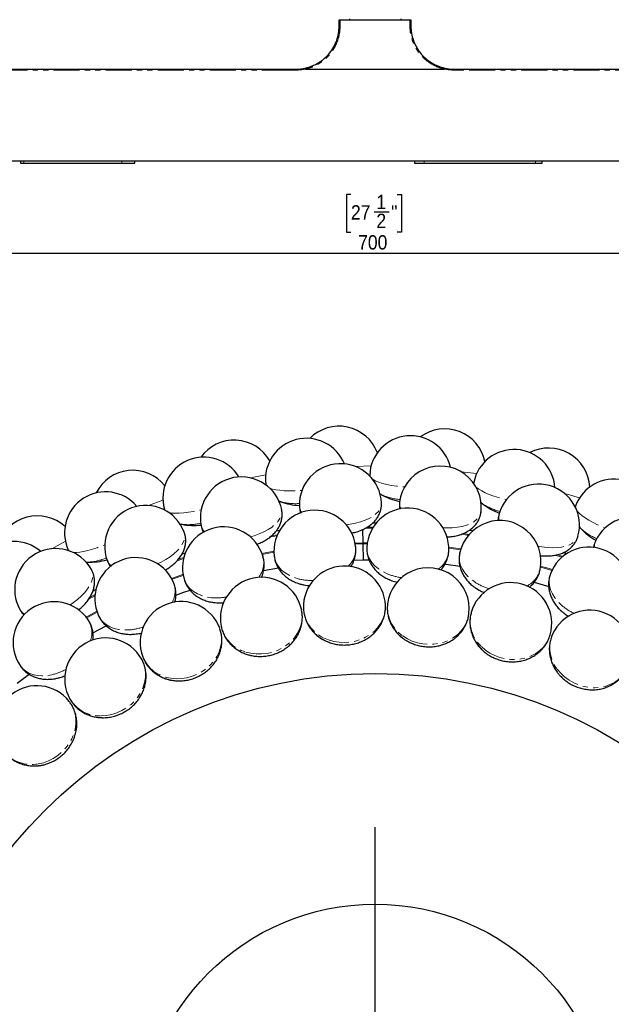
# Model space of a CAD drawing. Header units: millimetres. Extents: x 0 to 841, y 0 to 1481.
# Tile 5 of 29: x 140 to 284, y 262 to 502. Entities that reach past the tile are written whole.
import ezdxf

# ---------------------------------------------------------------- set-up
doc = ezdxf.new("R2010")
doc.units = ezdxf.units.MM
doc.linetypes.add('SLD-Combinazione-di-due-tratteggi', pattern=[12.7, 6.35, -1.27, 1.27, -1.27, 1.27, -1.27])
doc.linetypes.add('SLD-Solido', pattern=[0])
doc.layers.add('FORMAT', color=7, linetype='SLD-Solido')
doc.styles.add('SLDTEXTSTYLE3', font='GOTHIC.TTF', dxfattribs={"width": 0.913})
doc.dimstyles.new('SLDDIMSTYLE0', dxfattribs={"dimtxt": 3.5, "dimasz": 3.302, "dimexe": 0, "dimexo": 0.0625, "dimgap": 0.875, "dimtad": 1, "dimdec": 0, "dimlfac": 2, "dimrnd": 1e-09, "dimzin": 12, "dimdsep": 46, "dimtxsty": 'SLDTEXTSTYLE3', "dimsah": 1, "dimcen": 0.09, "dimadec": 0, "dimazin": 3, "dimtfac": 1, "dimtdec": 0, "dimtofl": 0, "dimtmove": 0, "dimatfit": 3, "dimfxl": 1, "dimfrac": 2, "dimtolj": 1, "dimtzin": 12, "dimarcsym": 0})

# ---------------------------------------------------------------- blocks, each defined once
blk = doc.blocks.new('_D_2')
at = {"layer": 'FORMAT'}
for p, q in [((75.71, 466.34), (75.71, 443.84)), ((376.71, 466.34), (376.71, 443.84)), ((220.34, 459.23), (219.27, 459.23)), ((219.27, 459.23), (219.27, 450.07)), ((231.59, 459.23), (232.66, 459.23)), ((232.66, 459.23), (232.66, 450.07)), ((226.03, 455.01), (229.64, 455.01)), ((219.27, 450.07), (220.34, 450.07)), ((232.66, 450.07), (231.59, 450.07)), ((376.71, 444.84), (75.71, 444.84))]:
    blk.add_line(p, q, dxfattribs=at)
for points in [[(75.71, 444.84), (79.01, 444.33), (79.01, 445.34)], [(376.71, 444.84), (373.4, 445.34), (373.4, 444.33)]]:
    blk.add_solid(points, dxfattribs=at)
at = {"layer": 'FORMAT', "char_height": 3.5, "attachment_point": 1, "style": 'SLDTEXTSTYLE3'}
for s, insert in [('1', (226.54, 459.17)), ('27', (220.34, 456.62)), ('"', (230.15, 456.62)), ('2', (226.54, 454.54)), ('700', (222.09, 449.31))]:
    blk.add_mtext(s, dxfattribs=dict(at, insert=insert))
blk = doc.blocks.new('SW_CENTERMARKSYMBOL_0')
at = {"layer": 'FORMAT', "color": 0}
for p, q in [((0, 2.5), (0, 76.25)), ((-2.5, 0), (-76.25, 0)), ((0, 0), (-1.25, 0)), ((0, 0), (0, 1.25)), ((0, 0), (0, -1.25)), ((0, 0), (1.25, 0)), ((2.5, 0), (76.25, 0)), ((0, -2.5), (0, -76.25))]:
    blk.add_line(p, q, dxfattribs=at)

msp = doc.modelspace()

# ---------------------------------------------------------------- linework, layer by layer
at = {"color": 7, "linetype": 'SLD-Solido', "lineweight": 25}
for p, q in [((220.01, 502.09), (220.01, 501.84)), ((232.51, 502.09), (232.51, 501.84)), ((217.46, 500.31), (217.46, 501.84)), ((217.71, 501.84), (234.71, 501.84)), ((234.96, 501.84), (234.96, 500.31)), ((95.51, 489.81), (205.03, 489.81)), ((205.03, 489.81), (206.47, 489.81)), ((206.47, 489.81), (206.96, 489.81)), ((209.27, 489.81), (209.23, 489.82)), ((243.18, 489.82), (243.14, 489.81)), ((245.46, 489.81), (245.94, 489.81)), ((245.94, 489.81), (247.38, 489.81)), ((247.38, 489.81), (356.9, 489.81)), ((358.02, 467.34), (94.4, 467.34)), ((139.74, 467.34), (139.74, 466.84)), ((139.74, 466.84), (140.62, 466.84)), ((140.62, 466.84), (164.52, 466.84)), ((164.52, 466.84), (167.62, 466.84)), ((167.62, 466.84), (167.62, 467.34)), ((235.85, 467.34), (235.85, 466.84)), ((235.85, 466.84), (238.2, 466.84)), ((238.2, 466.84), (265.37, 466.84)), ((265.37, 466.84), (266.94, 466.84)), ((266.94, 466.84), (266.94, 467.34)), ((224.93, 390.79), (224.92, 390.52)), ((199.58, 388.59), (199.62, 388.27)), ((250.31, 388.99), (250.25, 388.7)), ((174.88, 382.46), (174.94, 382.24)), ((275.1, 383.25), (274.99, 382.95)), ((202.08, 377.19), (202.97, 377.34)), ((223.3, 374.29), (223.24, 377.53)), ((223.89, 377.84), (224.2, 378.01)), ((225.63, 379.14), (226.52, 379.14)), ((225.68, 379.14), (226.52, 379.14)), ((249.16, 377.38), (250.06, 377.24)), ((200.51, 375.59), (200.85, 375.86)), ((247.19, 376.34), (247.59, 376.49)), ((151.45, 372.53), (151.59, 372.25)), ((223.31, 374.04), (223.3, 374.29)), ((223.39, 370.11), (223.31, 374.04)), ((177.87, 369.78), (178.14, 370.08)), ((179.14, 371.59), (180, 371.87)), ((223.39, 370.11), (224.76, 370.13)), ((270.04, 371.24), (270.45, 371.32)), ((272.18, 371.95), (273.01, 371.68)), ((199.02, 367.51), (202.66, 368.17)), ((229.37, 365.44), (230.35, 365.03)), ((157.41, 362.5), (158.16, 362.88)), ((207.93, 364.25), (208.97, 364)), ((250.73, 363.26), (251.64, 362.7)), ((156.39, 360.5), (156.6, 360.82)), ((186.94, 359.72), (188.01, 359.64)), ((271.49, 357.77), (272.3, 357.07)), ((157.43, 352.3), (160.67, 354.05)), ((166.92, 351.97), (167.98, 352.05)), ((148.36, 341.17), (149.39, 341.42))]:
    msp.add_line(p, q, dxfattribs=at)
at = {"color": 8, "linetype": 'SLD-Combinazione-di-due-tratteggi', "lineweight": 18}
for p, q in [((204.99, 489.57), (95.29, 489.57)), ((206.44, 489.57), (204.99, 489.57)), ((206.92, 489.57), (206.44, 489.57)), ((245.98, 489.57), (245.49, 489.57)), ((247.42, 489.57), (245.98, 489.57)), ((357.12, 489.57), (247.42, 489.57)), ((140.62, 467.34), (140.62, 466.84)), ((164.52, 467.34), (164.52, 466.84)), ((238.2, 467.34), (238.2, 466.84)), ((265.37, 467.34), (265.37, 466.84)), ((221.47, 392.88), (225.25, 393.03)), ((247.22, 391.6), (250.98, 391.15)), ((195.83, 390.11), (199.55, 390.85)), ((170.95, 383.37), (174.5, 384.69)), ((272.45, 386.3), (276.1, 385.28)), ((225.62, 377.87), (223.89, 377.85)), ((224.27, 378.1), (225.77, 378.12)), ((224.31, 378.1), (225.77, 378.12)), ((147.42, 372.83), (150.73, 374.68)), ((202.28, 375.94), (200.5, 375.64)), ((200.88, 375.95), (202.39, 376.21)), ((198.64, 371.68), (201.56, 372.22)), ((223.3, 374.29), (224.33, 374.3)), ((224.29, 374.06), (223.31, 374.04)), ((244.2, 373.2), (247.14, 372.8)), ((247.06, 372.57), (244.2, 372.95)), ((201.57, 371.97), (198.73, 371.45)), ((271.76, 370.74), (270.05, 371.28)), ((270.51, 371.4), (271.98, 370.93)), ((157.93, 361.33), (156.27, 360.46)), ((156.63, 360.94), (157.96, 361.63)), ((155.79, 356.17), (158.4, 357.57)), ((158.48, 357.34), (155.94, 355.97))]:
    msp.add_line(p, q, dxfattribs=at)
at = {"color": 8, "linetype": 'SLD-Combinazione-di-due-tratteggi', "lineweight": 18, "flags": 128}
for points in [[(217.71, 501.84), (217.71, 501.34), (217.7, 500.32)], [(234.71, 500.32), (234.71, 500.82), (234.71, 501.84)], [(224.91, 390.79), (224.91, 390.72), (224.93, 390.57)], [(225.65, 389.75), (225.76, 389.68), (226.38, 389.35), (227.15, 389.04), (228.06, 388.76), (229.1, 388.5), (230.23, 388.28), (231.45, 388.09), (232.73, 387.95), (233.4, 387.89)], [(199.56, 388.59), (199.57, 388.52), (199.62, 388.38)], [(200.45, 387.68), (200.57, 387.63), (201.24, 387.4), (202.05, 387.22), (202.99, 387.08), (204.05, 386.98), (205.21, 386.94), (206.45, 386.95), (207.73, 387.01), (208.4, 387.05)], [(250.29, 388.99), (250.28, 388.93), (250.28, 388.78)], [(250.86, 387.86), (250.96, 387.77), (251.52, 387.35), (252.23, 386.92), (253.09, 386.49), (254.07, 386.08), (255.16, 385.68), (256.33, 385.31), (257.57, 384.96), (258.23, 384.8)], [(174.86, 382.45), (174.89, 382.39), (174.96, 382.25)], [(175.89, 381.7), (176.02, 381.66), (176.71, 381.54), (177.54, 381.48), (178.5, 381.49), (179.56, 381.57), (180.71, 381.71), (181.92, 381.91), (183.19, 382.17), (183.84, 382.32)], [(195.82, 375.73), (196.77, 376.01), (197.99, 376.44), (199.13, 376.95), (200.17, 377.52), (201.1, 378.13), (201.89, 378.79), (202.54, 379.48), (203.02, 380.18), (203.35, 380.88), (203.49, 381.58), (203.46, 382.25), (203.45, 382.31)], [(219.21, 378.67), (220.18, 378.8), (221.45, 379.04), (222.66, 379.36), (223.78, 379.76), (224.79, 380.22), (225.68, 380.75), (226.42, 381.32), (227.02, 381.94), (227.44, 382.59), (227.7, 383.25), (227.77, 383.92), (227.77, 383.97)], [(242.76, 377.92), (243.75, 377.89), (245.04, 377.93), (246.28, 378.06), (247.45, 378.28), (248.52, 378.58), (249.48, 378.96), (250.31, 379.41), (250.99, 379.93), (251.51, 380.5), (251.87, 381.11), (252.05, 381.76), (252.05, 381.82)], [(275.08, 383.25), (275.06, 383.19), (275.03, 383.04)], [(275.46, 382.04), (275.55, 381.94), (276.04, 381.43), (276.67, 380.9), (277.45, 380.34), (278.35, 379.78), (279.37, 379.22), (280.47, 378.66), (281.64, 378.13), (282.26, 377.87)], [(225.62, 377.87), (224.07, 377.85), (223.73, 377.85)], [(173.19, 369.17), (174.08, 369.59), (175.21, 370.21), (176.26, 370.89), (177.2, 371.61), (178.02, 372.37), (178.7, 373.14), (179.23, 373.92), (179.6, 374.69), (179.81, 375.43), (179.85, 376.14), (179.71, 376.8), (179.7, 376.86)], [(248.97, 376.12), (248.7, 376.16), (247.2, 376.38)], [(247.62, 376.58), (248.74, 376.41), (249.16, 376.34)], [(265.91, 373.49), (266.88, 373.31), (268.16, 373.14), (269.41, 373.08), (270.6, 373.11), (271.7, 373.24), (272.71, 373.47), (273.6, 373.78), (274.35, 374.19), (274.95, 374.67), (275.4, 375.22), (275.68, 375.84), (275.7, 375.89)], [(151.44, 372.52), (151.47, 372.47), (151.56, 372.34)], [(152.57, 371.94), (152.7, 371.93), (153.4, 371.92), (154.23, 371.99), (155.17, 372.15), (156.21, 372.39), (157.32, 372.7), (158.49, 373.09), (159.7, 373.55), (160.32, 373.8)], [(221.36, 374.23), (224, 374.3), (224.33, 374.3)], [(224.29, 374.06), (224, 374.05), (221.41, 373.99)], [(224.21, 373.14), (224.26, 372.21), (224.49, 371.27), (224.89, 370.36), (225.46, 369.49), (226.18, 368.69), (227.05, 367.95), (228.04, 367.3), (229.14, 366.74)], [(179.53, 370.38), (178.9, 370.17), (177.85, 369.82)], [(178.12, 370.17), (178.82, 370.41), (179.6, 370.67)], [(201.63, 371.05), (201.83, 370.13), (202.2, 369.25), (202.74, 368.41), (203.43, 367.64), (204.27, 366.96), (205.24, 366.36), (206.33, 365.88), (207.5, 365.5)], [(246.84, 371.67), (246.75, 370.74), (246.82, 369.78), (247.08, 368.82), (247.5, 367.88), (248.09, 366.97), (248.83, 366.1), (249.71, 365.3), (250.71, 364.58)], [(151.86, 359.14), (152.67, 359.7), (153.69, 360.49), (154.62, 361.32), (155.44, 362.18), (156.13, 363.06), (156.68, 363.93), (157.08, 364.78), (157.33, 365.6), (157.42, 366.37), (157.34, 367.08), (157.11, 367.71), (157.08, 367.76)], [(269.32, 367.53), (268.62, 367.75), (266.56, 368.36)], [(266.59, 368.61), (268.69, 367.98), (269.43, 367.75)], [(176.61, 365.61), (178.86, 366.41), (179.41, 366.59)], [(179.45, 366.35), (178.94, 366.17), (176.73, 365.39)], [(179.66, 365.45), (180, 364.58), (180.5, 363.76), (181.16, 363.02), (181.97, 362.37), (182.91, 361.82), (183.96, 361.39), (185.1, 361.08), (186.32, 360.89)], [(268.96, 366.68), (268.72, 365.78), (268.65, 364.82), (268.75, 363.83), (269.02, 362.83), (269.46, 361.84), (270.05, 360.87), (270.8, 359.95), (271.68, 359.08)], [(194.68, 347.64), (195.94, 347.33), (197.25, 347.16), (198.57, 347.16), (199.9, 347.3), (201.2, 347.6), (202.46, 348.05), (203.64, 348.64), (204.73, 349.36), (205.71, 350.19), (206.56, 351.12), (207.27, 352.14), (207.83, 353.22), (208.21, 354.35), (208.43, 355.51), (208.47, 356.67), (208.33, 357.81)], [(213.69, 351.11), (214.88, 350.6), (216.14, 350.23), (217.45, 350.02), (218.79, 349.96), (220.12, 350.05), (221.43, 350.3), (222.69, 350.69), (223.88, 351.23), (224.98, 351.9), (225.97, 352.68), (226.83, 353.58), (227.54, 354.56), (228.1, 355.62), (228.49, 356.73), (228.71, 357.87), (228.75, 359.01)], [(158.83, 356.48), (159.3, 355.68), (159.93, 354.95), (160.69, 354.32), (161.59, 353.8), (162.6, 353.41), (163.71, 353.15), (164.89, 353.02), (166.13, 353.02)], [(233, 351.56), (234.1, 350.87), (235.29, 350.31), (236.55, 349.89), (237.86, 349.63), (239.19, 349.51), (240.52, 349.55), (241.82, 349.74), (243.08, 350.08), (244.27, 350.57), (245.37, 351.2), (246.36, 351.94), (247.22, 352.8), (247.94, 353.76), (248.5, 354.79), (248.9, 355.89), (249.12, 357.01)], [(176.46, 341.24), (177.75, 341.13), (179.06, 341.17), (180.37, 341.37), (181.66, 341.73), (182.9, 342.23), (184.07, 342.87), (185.14, 343.63), (186.11, 344.51), (186.95, 345.48), (187.65, 346.54), (188.19, 347.66), (188.56, 348.81), (188.77, 349.99), (188.8, 351.17), (188.65, 352.32), (188.34, 353.42)], [(252.15, 348.98), (253.12, 348.13), (254.21, 347.39), (255.39, 346.78), (256.64, 346.31), (257.94, 345.99), (259.26, 345.82), (260.58, 345.81), (261.87, 345.95), (263.13, 346.24), (264.31, 346.69), (265.4, 347.27), (266.39, 347.99), (267.25, 348.82), (267.96, 349.75), (268.52, 350.77), (268.92, 351.84)], [(159.45, 332.08), (160.75, 332.16), (162.04, 332.41), (163.3, 332.82), (164.52, 333.37), (165.66, 334.06), (166.72, 334.87), (167.66, 335.79), (168.48, 336.81), (169.16, 337.9), (169.68, 339.06), (170.04, 340.24), (170.23, 341.44), (170.25, 342.64), (170.09, 343.81), (169.77, 344.92), (169.29, 345.96)], [(139.66, 344.37), (140.25, 343.65), (140.98, 343.02), (141.84, 342.52), (142.81, 342.15), (143.87, 341.92), (145, 341.84), (146.19, 341.89), (147.41, 342.09)], [(270.65, 343.44), (271.48, 342.45), (272.44, 341.55), (273.51, 340.76), (274.67, 340.1), (275.9, 339.58), (277.18, 339.21), (278.48, 338.99), (279.79, 338.92), (281.07, 339.02), (282.31, 339.27), (283.48, 339.68), (284.56, 340.23), (285.54, 340.92), (286.39, 341.73), (287.11, 342.65), (287.66, 343.65)], [(144.1, 320.36), (145.36, 320.65), (146.6, 321.1), (147.78, 321.69), (148.9, 322.43), (149.92, 323.29), (150.83, 324.25), (151.62, 325.31), (152.27, 326.45), (152.76, 327.63), (153.1, 328.85), (153.27, 330.08), (153.27, 331.3), (153.1, 332.48), (152.77, 333.61), (152.27, 334.66), (151.64, 335.61)]]:
    msp.add_lwpolyline(points, dxfattribs=at)
at = {"color": 7, "linetype": 'SLD-Solido', "lineweight": 25, "flags": 128}
for points in [[(221.06, 370.05), (224, 370.12), (224.78, 370.13)], [(243.28, 369.11), (243.47, 369.08), (246.93, 368.62)], [(177.64, 361.54), (179.6, 362.25), (181.12, 362.76)], [(265.02, 364.71), (268.03, 363.82), (268.57, 363.65)], [(138.93, 340.02), (139.94, 340.8), (141.87, 342.26)]]:
    msp.add_lwpolyline(points, dxfattribs=at)
at = {"color": 7, "linetype": 'SLD-Solido', "lineweight": 25}
for radius in [113.75, 57.5]:
    msp.add_circle((226.21, 228.64), radius, dxfattribs=at)
at = {"color": 8, "linetype": 'SLD-Combinazione-di-due-tratteggi', "lineweight": 18}
for centre, radius, start, end in [((217.64, 497.91), 2.41, 88.5315, 94.4416), ((234.77, 497.91), 2.41, 85.5584, 91.4685), ((205.43, 489.63), 0.444, 155.7934, 187.3023), ((206.91, 489.63), 0.472, 157.3441, 186.8873), ((207.4, 489.63), 0.483, 157.8705, 186.7439), ((245.01, 489.63), 0.483, 353.2561, 22.1295), ((245.51, 489.63), 0.472, 353.1127, 22.6562), ((246.98, 489.63), 0.444, 352.6977, 24.2066), ((206.75, 397), 13.18, 254.2645, 274.5077), ((233.33, 397.97), 13.18, 245.2645, 265.5077), ((210.57, 383.33), 2.78, 182.9296, 216.3159), ((234.96, 383.87), 2.78, 173.9296, 207.3159), ((259.73, 394.77), 13.18, 236.2645, 256.5077), ((259.14, 380.59), 2.78, 164.9296, 198.3159), ((180.65, 391.88), 13.18, 263.2645, 283.5077), ((186.56, 378.98), 2.78, 191.9296, 225.3159), ((285.3, 387.48), 13.18, 227.2645, 247.5077), ((282.5, 373.57), 2.78, 155.9296, 189.3159), ((215.49, 372.91), 6.03, 314.055, 4.6154), ((238.19, 372.81), 6.03, 305.055, 355.6154), ((155.68, 382.74), 13.18, 272.2645, 292.5077), ((163.53, 370.93), 2.78, 200.9296, 234.3159), ((193.05, 369.46), 6.03, 323.055, 13.6154), ((260.59, 369.16), 6.03, 296.055, 346.6154), ((210.73, 378.2), 13.1, 255.7587, 271.863), ((234.31, 378.78), 13.1, 246.7587, 262.863), ((171.43, 362.54), 6.03, 332.055, 22.6154), ((257.7, 375.67), 13.1, 237.7587, 253.863), ((187.52, 373.94), 13.1, 264.7587, 280.863), ((142.05, 359.37), 2.78, 209.9296, 243.3159), ((217.19, 358.79), 8.44, 183.7894, 245.4807), ((237.66, 358.59), 8.44, 174.7894, 236.4807), ((280.31, 368.93), 13.1, 228.7587, 244.863), ((151.16, 352.32), 6.03, 341.055, 31.6154), ((257.85, 355.2), 8.44, 165.7894, 227.4807), ((165.27, 366.1), 13.1, 273.7587, 289.863), ((196.94, 355.77), 8.44, 192.7894, 254.4807), ((277.26, 348.69), 8.44, 156.7894, 218.4807), ((177.42, 349.63), 8.44, 201.7894, 263.4807), ((144.51, 354.87), 13.1, 282.7587, 298.863), ((159.09, 340.51), 8.44, 210.7894, 272.4807), ((142.42, 328.63), 8.44, 219.7894, 281.4807)]:
    msp.add_arc(centre, radius, start, end, dxfattribs=at)
at = {"color": 7, "linetype": 'SLD-Solido', "lineweight": 25}
for centre, radius, start, end in [((217.42, 392.72), 10, 20.5949, 135.4743), ((243.2, 392.07), 10, 11.5949, 126.4743), ((191.86, 389.32), 10, 29.5949, 144.4743), ((209.49, 389.76), 10, 22.1575, 186.75), ((234.9, 390.39), 10, 13.1575, 177.75), ((260.1, 387.04), 10, 4.1575, 168.75), ((268.55, 387.4), 10, 2.5949, 117.4743), ((184.49, 385.16), 10, 31.1575, 195.75), ((167.15, 381.97), 10, 38.5949, 153.4743), ((217.78, 383.58), 10, 2.25, 182.25), ((242.12, 382.99), 10, 353.25, 173.25), ((193.65, 380.36), 10, 11.25, 191.25), ((284.46, 379.79), 10, 355.1575, 159.75), ((160.52, 376.71), 10, 40.1575, 204.75), ((266.07, 378.6), 10, 344.25, 164.25), ((208.43, 398.74), 15.36, 249.9484, 267.6235), ((235.25, 399.43), 15.36, 240.9484, 258.6235), ((170.31, 373.39), 10, 20.25, 200.25), ((211.56, 372.22), 10, 6.75, 186.75), ((234.21, 372.74), 10, 357.75, 177.75), ((261.86, 395.91), 15.36, 231.9484, 249.6235), ((143.89, 370.85), 10, 47.5949, 162.4743), ((256.65, 369.72), 10, 348.75, 168.75), ((289.04, 370.52), 10, 335.25, 155.25), ((182.04, 393.87), 15.36, 258.9484, 276.6235), ((189.28, 368.16), 10, 15.75, 195.75), ((287.59, 388.27), 15.36, 222.9484, 240.6235), ((138.16, 364.61), 10, 49.1575, 213.75), ((148.36, 362.87), 10, 29.25, 209.25), ((278.34, 363.22), 10, 339.75, 159.75), ((156.73, 384.92), 15.36, 267.9484, 285.6235), ((167.91, 360.67), 10, 24.75, 204.75), ((218.76, 358.62), 10, 2.25, 182.25), ((239.19, 358.18), 10, 353.25, 173.25), ((198.52, 355.86), 10, 11.25, 191.25), ((259.29, 354.56), 10, 344.25, 164.25), ((147.98, 349.92), 10, 33.75, 213.75), ((178.96, 349.96), 10, 20.25, 200.25), ((278.58, 347.83), 10, 335.25, 155.25), ((160.56, 341.07), 10, 29.25, 209.25), ((143.78, 329.42), 10, 38.25, 218.25)]:
    msp.add_arc(centre, radius, start, end, dxfattribs=at)
for points, knots in [([(209.21, 490.06), (209.5, 490.12), (209.79, 490.2), (210.35, 490.37), (210.63, 490.47), (211.45, 490.8), (211.97, 491.07), (212.73, 491.54), (212.98, 491.71), (213.46, 492.06), (213.68, 492.25), (214.35, 492.83), (214.76, 493.26), (215.51, 494.19), (215.84, 494.68), (216.42, 495.72), (216.66, 496.26), (217.06, 497.39), (217.21, 497.96), (217.41, 499.12), (217.46, 499.71), (217.46, 500.31)], [0, 0, 0, 0, 0.0625, 0.0625, 0.125, 0.125, 0.25, 0.25, 0.3125, 0.3125, 0.375, 0.375, 0.5, 0.5, 0.625, 0.625, 0.75, 0.75, 0.875, 0.875, 1, 1, 1, 1]), ([(217.46, 501.84), (217.46, 501.84), (217.48, 501.84), (217.58, 501.84), (217.64, 501.84), (217.71, 501.84)], [0, 0, 0, 0, 0.5, 0.5, 1, 1, 1, 1]), ([(234.71, 501.84), (234.77, 501.84), (234.84, 501.84), (234.93, 501.84), (234.96, 501.84), (234.96, 501.84)], [0, 0, 0, 0, 0.5, 0.5, 1, 1, 1, 1]), ([(234.96, 500.31), (234.96, 499.71), (235.01, 499.12), (235.21, 497.96), (235.36, 497.39), (235.75, 496.26), (236, 495.72), (236.57, 494.68), (236.9, 494.19), (237.66, 493.26), (238.07, 492.83), (238.73, 492.25), (238.96, 492.06), (239.43, 491.71), (239.68, 491.54), (240.44, 491.07), (240.97, 490.8), (241.78, 490.47), (242.06, 490.37), (242.63, 490.2), (242.91, 490.12), (243.2, 490.06)], [0, 0, 0, 0, 0.125, 0.125, 0.25, 0.25, 0.375, 0.375, 0.5, 0.5, 0.625, 0.625, 0.6875, 0.6875, 0.75, 0.75, 0.875, 0.875, 0.9375, 0.9375, 1, 1, 1, 1]), ([(209.27, 489.81), (214.88, 489.81), (220.54, 489.81), (231.87, 489.81), (237.53, 489.81), (243.14, 489.81)], [0.0974747, 0.0974747, 0.0974747, 0.0974747, 0.5, 0.5, 0.9025253, 0.9025253, 0.9025253, 0.9025253]), ([(202.63, 384.54), (202.8, 384.46), (202.99, 384.37), (203.17, 384.31), (203.19, 384.31)], [0, 0, 0, 0, 0.9227801, 1, 1, 1, 1]), ([(227.4, 386.25), (227.53, 386.17), (227.66, 386.07), (227.81, 386), (227.82, 385.99)], [0, 0, 0, 0, 0.906333, 1, 1, 1, 1]), ([(197.39, 373.91), (197.73, 374.04), (198.47, 374.33), (199.53, 374.9), (200.53, 375.57), (201.39, 376.31), (202.1, 377.09), (202.67, 377.91), (203.11, 378.78), (203.41, 379.67), (203.56, 380.58), (203.59, 381.47), (203.49, 382.04), (203.44, 382.3)], [0, 0, 0, 0, 0.0924879, 0.199125, 0.3092785, 0.4093664, 0.5047656, 0.5951811, 0.6816779, 0.7654659, 0.847537, 0.9286596, 1, 1, 1, 1]), ([(207.81, 383.18), (207.82, 382.96), (207.85, 382.42), (207.96, 381.86), (208.09, 381.55), (208.1, 381.54)], [0, 0, 0, 0, 0.405871, 0.970231, 1, 1, 1, 1]), ([(220.46, 376.63), (220.82, 376.71), (221.6, 376.88), (222.73, 377.27), (223.83, 377.77), (224.79, 378.37), (225.62, 379.03), (226.31, 379.76), (226.88, 380.54), (227.31, 381.38), (227.61, 382.25), (227.78, 383.13), (227.77, 383.7), (227.76, 383.97)], [0, 0, 0, 0, 0.09324, 0.199788, 0.309851, 0.409856, 0.505176, 0.595516, 0.681942, 0.76566, 0.847663, 0.928719, 1, 1, 1, 1]), ([(232.21, 384.16), (232.18, 383.93), (232.13, 383.39), (232.16, 382.82), (232.24, 382.49), (232.24, 382.47)], [0, 0, 0, 0, 0.400069, 0.956362, 1, 1, 1, 1]), ([(251.97, 384.19), (252.1, 384.06), (252.25, 383.92), (252.41, 383.81), (252.42, 383.8)], [0, 0, 0, 0, 0.922407, 1, 1, 1, 1]), ([(243.73, 375.71), (244.08, 375.73), (244.86, 375.78), (246.03, 375.98), (247.18, 376.31), (248.23, 376.75), (249.15, 377.27), (249.95, 377.88), (250.63, 378.57), (251.19, 379.32), (251.62, 380.14), (251.92, 380.98), (252, 381.55), (252.04, 381.81)], [0, 0, 0, 0, 0.089003, 0.19605, 0.306626, 0.407098, 0.502864, 0.593627, 0.680456, 0.764565, 0.846952, 0.928386, 1, 1, 1, 1]), ([(256.46, 381.31), (256.4, 381.09), (256.25, 380.56), (256.24, 380.02), (256.23, 379.7)], [0, 0, 0, 0, 0.41834, 1, 1, 1, 1]), ([(178.59, 378.92), (178.75, 378.87), (178.93, 378.82), (179.1, 378.79), (179.12, 378.79)], [0, 0, 0, 0, 0.914404, 1, 1, 1, 1]), ([(183.86, 378.4), (183.9, 378.18), (184.02, 377.65), (184.22, 377.12), (184.39, 376.84), (184.4, 376.83)], [0, 0, 0, 0, 0.406682, 0.972171, 1, 1, 1, 1]), ([(276.01, 378.22), (276.11, 378.08), (276.23, 377.93), (276.36, 377.8), (276.37, 377.79)], [0, 0, 0, 0, 0.917267, 1, 1, 1, 1]), ([(175.04, 367.62), (175.35, 367.81), (176.03, 368.2), (176.98, 368.92), (177.86, 369.74), (178.59, 370.61), (179.17, 371.49), (179.61, 372.39), (179.9, 373.31), (180.06, 374.24), (180.07, 375.17), (179.96, 376.05), (179.77, 376.59), (179.69, 376.85)], [0, 0, 0, 0, 0.09061, 0.197468, 0.307849, 0.408144, 0.503741, 0.594343, 0.681019, 0.764981, 0.847222, 0.928512, 1, 1, 1, 1]), ([(266.46, 371.16), (266.83, 371.12), (267.63, 371.05), (268.83, 371.07), (270.03, 371.21), (271.13, 371.48), (272.12, 371.85), (273, 372.33), (273.78, 372.9), (274.46, 373.56), (275.01, 374.3), (275.44, 375.08), (275.61, 375.63), (275.68, 375.89)], [0, 0, 0, 0, 0.094017, 0.200475, 0.310442, 0.410362, 0.5056, 0.595863, 0.682214, 0.765861, 0.847794, 0.92878, 1, 1, 1, 1]), ([(279.97, 374.69), (279.88, 374.49), (279.66, 373.99), (279.51, 373.43), (279.48, 373.09), (279.48, 373.07)], [0, 0, 0, 0, 0.39932, 0.954571, 1, 1, 1, 1]), ([(220.3, 368.43), (220.45, 368.67), (220.8, 369.23), (221.19, 370.21), (221.47, 371.31), (221.58, 372.38), (221.52, 373.08), (221.49, 373.4)], [0, 0, 0, 0, 0.158928, 0.381649, 0.599348, 0.81191, 1, 1, 1, 1]), ([(224.23, 373.12), (224.22, 372.97), (224.19, 372.46), (224.3, 371.6), (224.55, 370.57), (224.95, 369.58), (225.48, 368.65), (226.15, 367.78), (226.94, 366.99), (227.84, 366.28), (228.75, 365.73), (229.6, 365.32), (230.49, 364.97), (231.16, 364.75), (231.6, 364.67), (231.62, 364.67)], [0, 0, 0, 0, 0.038307, 0.127404, 0.215871, 0.304348, 0.393473, 0.483826, 0.575857, 0.669798, 0.765597, 0.833393, 0.895306, 0.994337, 1, 1, 1, 1]), ([(242.24, 367.63), (242.42, 367.84), (242.86, 368.35), (243.4, 369.25), (243.84, 370.29), (244.12, 371.34), (244.17, 372.03), (244.19, 372.36)], [0, 0, 0, 0, 0.159873, 0.382343, 0.599798, 0.812121, 1, 1, 1, 1]), ([(160.95, 369.93), (161.03, 369.72), (161.23, 369.21), (161.51, 368.72), (161.74, 368.46), (161.75, 368.44)], [0, 0, 0, 0, 0.399792, 0.955699, 1, 1, 1, 1]), ([(198.52, 365.81), (198.62, 366.06), (198.88, 366.67), (199.11, 367.68), (199.21, 368.81), (199.15, 369.89), (198.98, 370.56), (198.9, 370.88)], [0, 0, 0, 0, 0.1538288, 0.3779, 0.5969186, 0.8107696, 1, 1, 1, 1]), ([(201.66, 371.04), (201.67, 370.88), (201.71, 370.38), (201.96, 369.54), (202.36, 368.56), (202.92, 367.65), (203.59, 366.81), (204.38, 366.06), (205.29, 365.4), (206.29, 364.84), (207.28, 364.44), (208.17, 364.17), (209.11, 363.96), (209.82, 363.85), (210.28, 363.84), (210.32, 363.84)], [0, 0, 0, 0, 0.038186, 0.127004, 0.215194, 0.303393, 0.392239, 0.482309, 0.574051, 0.667697, 0.763196, 0.830779, 0.892498, 0.991218, 1, 1, 1, 1]), ([(246.86, 371.65), (246.83, 371.51), (246.71, 371.01), (246.68, 370.14), (246.77, 369.08), (247.01, 368.04), (247.4, 367.04), (247.92, 366.08), (248.57, 365.17), (249.36, 364.33), (250.17, 363.64), (250.94, 363.1), (251.76, 362.62), (252.41, 362.29), (252.85, 362.14), (252.89, 362.13)], [0, 0, 0, 0, 0.038135, 0.126832, 0.214902, 0.302982, 0.391708, 0.481655, 0.573273, 0.666793, 0.762162, 0.829653, 0.891289, 0.989876, 1, 1, 1, 1]), ([(153.91, 357.9), (154.2, 358.13), (154.81, 358.63), (155.64, 359.5), (156.38, 360.44), (156.97, 361.41), (157.41, 362.37), (157.7, 363.33), (157.84, 364.29), (157.85, 365.23), (157.72, 366.15), (157.47, 367), (157.2, 367.51), (157.07, 367.75)], [0, 0, 0, 0, 0.091915, 0.1986195, 0.3088425, 0.4089935, 0.504453, 0.5949256, 0.681477, 0.7653179, 0.8474408, 0.9286146, 1, 1, 1, 1]), ([(155.64, 369.62), (155.82, 369.6), (156.01, 369.57), (156.19, 369.58), (156.21, 369.58)], [0, 0, 0, 0, 0.918554, 1, 1, 1, 1]), ([(263.82, 363.44), (264.02, 363.61), (264.52, 364.03), (265.18, 364.83), (265.79, 365.79), (266.22, 366.78), (266.38, 367.46), (266.45, 367.77)], [0, 0, 0, 0, 0.151416, 0.376126, 0.595769, 0.81023, 1, 1, 1, 1]), ([(179.68, 365.44), (179.72, 365.29), (179.84, 364.8), (180.21, 364.02), (180.77, 363.11), (181.46, 362.3), (182.25, 361.57), (183.16, 360.96), (184.15, 360.44), (185.23, 360.05), (186.27, 359.8), (187.2, 359.68), (188.15, 359.62), (188.87, 359.62), (189.33, 359.68), (189.36, 359.69)], [0, 0, 0, 0, 0.038182, 0.126989, 0.215168, 0.303357, 0.392192, 0.482251, 0.573982, 0.667617, 0.763104, 0.830679, 0.892391, 0.991099, 1, 1, 1, 1]), ([(268.98, 366.66), (268.92, 366.52), (268.73, 366.05), (268.57, 365.2), (268.49, 364.14), (268.56, 363.07), (268.78, 362.02), (269.15, 360.99), (269.66, 359.99), (270.3, 359.04), (270.99, 358.23), (271.67, 357.58), (272.41, 356.98), (272.97, 356.56), (273.36, 356.35), (273.37, 356.34)], [0, 0, 0, 0, 0.0383691, 0.1276121, 0.2162236, 0.3048449, 0.3941157, 0.4846165, 0.5767977, 0.6708919, 0.7668475, 0.8347539, 0.8967687, 0.9959611, 1, 1, 1, 1]), ([(177.39, 359.75), (177.46, 360.02), (177.62, 360.68), (177.69, 361.73), (177.61, 362.86), (177.39, 363.92), (177.11, 364.56), (176.99, 364.86)], [0, 0, 0, 0, 0.1618384, 0.3837887, 0.6007341, 0.8125608, 1, 1, 1, 1]), ([(139.65, 357.99), (139.76, 357.79), (140.03, 357.31), (140.4, 356.92), (140.62, 356.69)], [0, 0, 0, 0, 0.419854, 1, 1, 1, 1]), ([(208.79, 358.23), (208.79, 358.07), (208.79, 357.53), (208.97, 356.61), (209.3, 355.49), (209.79, 354.42), (210.41, 353.43), (211.16, 352.51), (212.04, 351.69), (212.97, 351), (213.64, 350.63), (213.96, 350.46)], [0, 0, 0, 0, 0.047888, 0.167994, 0.287786, 0.407564, 0.527625, 0.648226, 0.769565, 0.89176, 1, 1, 1, 1]), ([(213.96, 350.46), (214.21, 350.34), (214.84, 350.05), (215.9, 349.7), (217.14, 349.44), (218.4, 349.33), (219.67, 349.37), (220.94, 349.56), (222.17, 349.9), (223.35, 350.38), (224.46, 351), (225.47, 351.75), (226.38, 352.61), (227.15, 353.57), (227.79, 354.62), (228.27, 355.72), (228.6, 356.87), (228.76, 357.97), (228.75, 358.68), (228.74, 358.99)], [0, 0, 0, 0, 0.04097, 0.101418, 0.162092, 0.223068, 0.284292, 0.345717, 0.407276, 0.468906, 0.530525, 0.592028, 0.653297, 0.714215, 0.774684, 0.834643, 0.894082, 0.953039, 1, 1, 1, 1]), ([(229.27, 359.36), (229.25, 359.2), (229.17, 358.66), (229.2, 357.73), (229.35, 356.57), (229.67, 355.44), (230.13, 354.36), (230.73, 353.34), (231.46, 352.39), (232.27, 351.56), (232.88, 351.1), (233.17, 350.88)], [0, 0, 0, 0, 0.047888, 0.167994, 0.287786, 0.407564, 0.527625, 0.648226, 0.769565, 0.89176, 1, 1, 1, 1]), ([(157.49, 350.57), (157.51, 350.83), (157.56, 351.47), (157.47, 352.5), (157.22, 353.61), (156.83, 354.61), (156.46, 355.2), (156.28, 355.48)], [0, 0, 0, 0, 0.149526, 0.374737, 0.594869, 0.809807, 1, 1, 1, 1]), ([(158.85, 356.48), (158.91, 356.34), (159.11, 355.87), (159.6, 355.15), (160.29, 354.35), (161.1, 353.65), (162, 353.06), (162.99, 352.59), (164.05, 352.24), (165.18, 352.02), (166.24, 351.94), (167.18, 351.96), (168.13, 352.06), (168.83, 352.16), (169.25, 352.29), (169.27, 352.3)], [0, 0, 0, 0, 0.038332, 0.127488, 0.216014, 0.304549, 0.393734, 0.484147, 0.576239, 0.670242, 0.766104, 0.833945, 0.8959, 0.994996, 1, 1, 1, 1]), ([(195.05, 347.05), (195.32, 346.97), (195.99, 346.78), (197.09, 346.6), (198.35, 346.54), (199.62, 346.63), (200.87, 346.87), (202.09, 347.25), (203.25, 347.78), (204.34, 348.44), (205.34, 349.22), (206.22, 350.12), (206.98, 351.11), (207.6, 352.18), (208.06, 353.31), (208.37, 354.48), (208.51, 355.67), (208.5, 356.78), (208.38, 357.48), (208.32, 357.78)], [0, 0, 0, 0, 0.04097, 0.101418, 0.162092, 0.223068, 0.284292, 0.345717, 0.407276, 0.468906, 0.530525, 0.592028, 0.653297, 0.714215, 0.774684, 0.834643, 0.894082, 0.953039, 1, 1, 1, 1]), ([(233.17, 350.88), (233.4, 350.72), (233.97, 350.33), (234.97, 349.82), (236.15, 349.38), (237.38, 349.07), (238.64, 348.91), (239.92, 348.9), (241.19, 349.04), (242.43, 349.33), (243.62, 349.77), (244.74, 350.35), (245.77, 351.06), (246.68, 351.89), (247.48, 352.82), (248.13, 353.84), (248.63, 354.92), (248.96, 355.98), (249.06, 356.68), (249.1, 356.99)], [0, 0, 0, 0, 0.04097, 0.101418, 0.162092, 0.223068, 0.284292, 0.345717, 0.407276, 0.468906, 0.530525, 0.592028, 0.653297, 0.714215, 0.774684, 0.834643, 0.894082, 0.953039, 1, 1, 1, 1]), ([(249.69, 357.27), (249.64, 357.12), (249.47, 356.6), (249.35, 355.67), (249.33, 354.5), (249.46, 353.34), (249.75, 352.2), (250.18, 351.09), (250.75, 350.05), (251.43, 349.1), (251.95, 348.55), (252.2, 348.29)], [0, 0, 0, 0, 0.0478879, 0.1679935, 0.2877861, 0.4075645, 0.5276252, 0.6482263, 0.7695645, 0.8917605, 1, 1, 1, 1]), ([(176.91, 340.72), (177.19, 340.68), (177.88, 340.59), (179, 340.59), (180.25, 340.73), (181.49, 341.02), (182.68, 341.45), (183.83, 342.02), (184.9, 342.72), (185.87, 343.54), (186.73, 344.47), (187.47, 345.49), (188.06, 346.59), (188.5, 347.75), (188.78, 348.94), (188.9, 350.14), (188.85, 351.34), (188.67, 352.43), (188.44, 353.1), (188.34, 353.4)], [0, 0, 0, 0, 0.04097, 0.101418, 0.162092, 0.223068, 0.284292, 0.345717, 0.407276, 0.468906, 0.530525, 0.592028, 0.653297, 0.714215, 0.774684, 0.834643, 0.894082, 0.953039, 1, 1, 1, 1]), ([(188.73, 353.91), (188.76, 353.75), (188.85, 353.22), (189.16, 352.33), (189.67, 351.28), (190.31, 350.31), (191.09, 349.42), (191.97, 348.63), (192.96, 347.96), (193.99, 347.42), (194.71, 347.17), (195.05, 347.05)], [0, 0, 0, 0, 0.047888, 0.167994, 0.287786, 0.407564, 0.527625, 0.648226, 0.769565, 0.89176, 1, 1, 1, 1]), ([(212.26, 351.54), (212.48, 351.37), (213.03, 350.96), (213.63, 350.64), (213.99, 350.45)], [0, 0, 0, 0, 0.415298, 1, 1, 1, 1]), ([(231.65, 352.21), (231.85, 352.01), (232.33, 351.52), (232.87, 351.1), (233.19, 350.86)], [0, 0, 0, 0, 0.415298, 1, 1, 1, 1]), ([(252.2, 348.29), (252.41, 348.09), (252.91, 347.62), (253.82, 346.96), (254.91, 346.33), (256.08, 345.84), (257.3, 345.48), (258.56, 345.27), (259.84, 345.21), (261.11, 345.31), (262.35, 345.55), (263.55, 345.95), (264.68, 346.49), (265.71, 347.16), (266.64, 347.96), (267.44, 348.87), (268.11, 349.86), (268.6, 350.85), (268.81, 351.53), (268.9, 351.83)], [0, 0, 0, 0, 0.04097, 0.101418, 0.162092, 0.223068, 0.284292, 0.345717, 0.407276, 0.468906, 0.530525, 0.592028, 0.653297, 0.714215, 0.774684, 0.834643, 0.894082, 0.953039, 1, 1, 1, 1]), ([(269.52, 352.01), (269.45, 351.87), (269.21, 351.38), (268.94, 350.48), (268.73, 349.34), (268.68, 348.17), (268.78, 347), (269.04, 345.84), (269.44, 344.71), (269.96, 343.67), (270.39, 343.04), (270.6, 342.75)], [0, 0, 0, 0, 0.047888, 0.167994, 0.287786, 0.407564, 0.527625, 0.648226, 0.769565, 0.89176, 1, 1, 1, 1]), ([(250.92, 349.84), (251.08, 349.6), (251.47, 349.05), (251.95, 348.55), (252.23, 348.26)], [0, 0, 0, 0, 0.415298, 1, 1, 1, 1]), ([(159.99, 331.62), (160.27, 331.63), (160.96, 331.66), (162.07, 331.83), (163.28, 332.16), (164.46, 332.64), (165.57, 333.25), (166.61, 333.99), (167.56, 334.85), (168.39, 335.82), (169.1, 336.87), (169.66, 338), (170.08, 339.17), (170.33, 340.38), (170.42, 341.6), (170.35, 342.81), (170.12, 343.98), (169.77, 345.04), (169.44, 345.66), (169.29, 345.94)], [0, 0, 0, 0, 0.04097, 0.101418, 0.162092, 0.223068, 0.284292, 0.345717, 0.407276, 0.468906, 0.530525, 0.592028, 0.653297, 0.714215, 0.774684, 0.834643, 0.894082, 0.953039, 1, 1, 1, 1]), ([(169.6, 346.5), (169.65, 346.35), (169.82, 345.84), (170.27, 345.02), (170.93, 344.05), (171.72, 343.19), (172.62, 342.44), (173.62, 341.8), (174.71, 341.29), (175.81, 340.92), (176.56, 340.78), (176.91, 340.72)], [0, 0, 0, 0, 0.047888, 0.167994, 0.287786, 0.407564, 0.527625, 0.648226, 0.769565, 0.89176, 1, 1, 1, 1]), ([(193.2, 347.85), (193.45, 347.71), (194.06, 347.39), (194.7, 347.17), (195.08, 347.04)], [0, 0, 0, 0, 0.415298, 1, 1, 1, 1]), ([(139.68, 344.37), (139.77, 344.24), (140.04, 343.81), (140.63, 343.18), (141.44, 342.49), (142.34, 341.93), (143.33, 341.49), (144.38, 341.18), (145.48, 341), (146.63, 340.96), (147.69, 341.04), (148.61, 341.21), (149.54, 341.45), (150.23, 341.67), (150.65, 341.88), (150.69, 341.9)], [0, 0, 0, 0, 0.038135, 0.126832, 0.214902, 0.302981, 0.391706, 0.481654, 0.573272, 0.66679, 0.762159, 0.829651, 0.891286, 0.989872, 1, 1, 1, 1]), ([(269.57, 344.48), (269.7, 344.22), (270, 343.61), (270.39, 343.05), (270.62, 342.72)], [0, 0, 0, 0, 0.415298, 1, 1, 1, 1]), ([(270.6, 342.75), (270.77, 342.52), (271.2, 341.98), (271.99, 341.18), (272.97, 340.39), (274.04, 339.72), (275.2, 339.18), (276.41, 338.78), (277.66, 338.52), (278.93, 338.41), (280.2, 338.46), (281.44, 338.66), (282.64, 339.02), (283.77, 339.53), (284.81, 340.17), (285.74, 340.93), (286.55, 341.81), (287.2, 342.71), (287.51, 343.35), (287.64, 343.63)], [0, 0, 0, 0, 0.04097, 0.101418, 0.162092, 0.223068, 0.284292, 0.345717, 0.407276, 0.468906, 0.530525, 0.592028, 0.653297, 0.714215, 0.774684, 0.834643, 0.894082, 0.953039, 1, 1, 1, 1]), ([(174.96, 341.21), (175.23, 341.12), (175.87, 340.9), (176.55, 340.78), (176.95, 340.71)], [0, 0, 0, 0, 0.415298, 1, 1, 1, 1]), ([(151.86, 336.19), (151.93, 336.06), (152.18, 335.57), (152.75, 334.83), (153.56, 333.99), (154.47, 333.26), (155.48, 332.65), (156.57, 332.18), (157.72, 331.84), (158.86, 331.65), (159.63, 331.63), (159.99, 331.62)], [0, 0, 0, 0, 0.047888, 0.167994, 0.287786, 0.407564, 0.527625, 0.648226, 0.769565, 0.89176, 1, 1, 1, 1]), ([(144.69, 320), (144.97, 320.05), (145.65, 320.18), (146.71, 320.52), (147.86, 321.04), (148.95, 321.7), (149.96, 322.48), (150.87, 323.37), (151.67, 324.37), (152.34, 325.45), (152.87, 326.6), (153.25, 327.8), (153.48, 329.03), (153.54, 330.27), (153.44, 331.49), (153.18, 332.67), (152.77, 333.79), (152.26, 334.78), (151.83, 335.34), (151.64, 335.59)], [0, 0, 0, 0, 0.04097, 0.101418, 0.162092, 0.223068, 0.284292, 0.345717, 0.407276, 0.468906, 0.530525, 0.592028, 0.653297, 0.714215, 0.774684, 0.834643, 0.894082, 0.953039, 1, 1, 1, 1]), ([(157.98, 331.81), (158.26, 331.76), (158.93, 331.65), (159.62, 331.63), (160.02, 331.63)], [0, 0, 0, 0, 0.415298, 1, 1, 1, 1]), ([(135.95, 323.24), (136.04, 323.11), (136.36, 322.68), (137.04, 322.03), (137.97, 321.32), (138.99, 320.75), (140.08, 320.31), (141.23, 320.01), (142.42, 319.86), (143.58, 319.85), (144.34, 319.95), (144.69, 320)], [0, 0, 0, 0, 0.047888, 0.167994, 0.287786, 0.407564, 0.527625, 0.648226, 0.769565, 0.89176, 1, 1, 1, 1]), ([(142.68, 319.87), (142.96, 319.86), (143.65, 319.85), (144.33, 319.95), (144.73, 320)], [0, 0, 0, 0, 0.415298, 1, 1, 1, 1])]:
    msp.add_open_spline(points, degree=3, knots=knots, dxfattribs=at)
at = {"color": 8, "linetype": 'SLD-Combinazione-di-due-tratteggi', "lineweight": 18}
for points, knots in [([(217.7, 500.32), (217.7, 499.71), (217.65, 499.1), (217.45, 497.91), (217.29, 497.32), (216.88, 496.17), (216.63, 495.62), (216.05, 494.56), (215.71, 494.06), (214.94, 493.1), (214.52, 492.67), (213.61, 491.87), (213.13, 491.5), (212.09, 490.86), (211.55, 490.58), (210.72, 490.24), (210.43, 490.14), (210, 490), (209.86, 489.96), (209.64, 489.9), (209.57, 489.88), (209.42, 489.85), (209.34, 489.83), (209.27, 489.81)], [0, 0, 0, 0, 0.125, 0.125, 0.25, 0.25, 0.375, 0.375, 0.5, 0.5, 0.625, 0.625, 0.75, 0.75, 0.875, 0.875, 0.9375, 0.9375, 0.96875, 0.96875, 0.984375, 0.984375, 1, 1, 1, 1]), ([(243.14, 489.81), (242.55, 489.95), (241.97, 490.13), (240.86, 490.58), (240.32, 490.86), (239.28, 491.5), (238.8, 491.87), (237.89, 492.67), (237.47, 493.1), (236.71, 494.06), (236.37, 494.56), (235.78, 495.62), (235.53, 496.17), (235.12, 497.32), (234.97, 497.91), (234.76, 499.1), (234.71, 499.71), (234.71, 500.32)], [0, 0, 0, 0, 0.125, 0.125, 0.25, 0.25, 0.375, 0.375, 0.5, 0.5, 0.625, 0.625, 0.75, 0.75, 0.875, 0.875, 1, 1, 1, 1]), ([(209.23, 489.82), (209.22, 489.89), (209.21, 489.95), (209.2, 490.03), (209.2, 490.06), (209.21, 490.06)], [0, 0, 0, 0, 0.5, 0.5, 1, 1, 1, 1]), ([(243.18, 489.82), (243.19, 489.89), (243.2, 489.95), (243.21, 490.03), (243.21, 490.06), (243.2, 490.06)], [0, 0, 0, 0, 0.5, 0.5, 1, 1, 1, 1])]:
    msp.add_open_spline(points, degree=3, knots=knots, dxfattribs=at)
at = {"color": 7, "linetype": 'SLD-Solido', "lineweight": 25}
for points in [[(206.96, 489.81), (207.72, 489.81), (208.47, 489.89), (209.21, 490.06)], [(243.2, 490.06), (243.95, 489.89), (244.7, 489.81), (245.46, 489.81)]]:
    msp.add_open_spline(points, degree=3, dxfattribs=at)
at = {"color": 8, "linetype": 'SLD-Combinazione-di-due-tratteggi', "lineweight": 18}
for points in [[(209.23, 489.82), (208.47, 489.66), (207.7, 489.57), (206.92, 489.57)], [(245.49, 489.57), (244.71, 489.57), (243.94, 489.66), (243.18, 489.82)]]:
    msp.add_open_spline(points, degree=3, dxfattribs=at)

# ---------------------------------------------------------------- block references
at = {"layer": 'FORMAT'}
msp.add_blockref('SW_CENTERMARKSYMBOL_0', (226.21, 228.64), dxfattribs=at)

# ---------------------------------------------------------------- dimensions: what is measured, and where the dimension line sits
dim = msp.add_linear_dim(base=(75.71, 444.84), p1=(376.71, 467.34), p2=(75.71, 467.34), dimstyle='SLDDIMSTYLE0', dxfattribs=at)
dim.commit()
dim.dimension.update_dxf_attribs({"geometry": '_D_2', "text_midpoint": (225.97, 444.84), "dimtype": 160})

doc.saveas('drawing.dxf')
